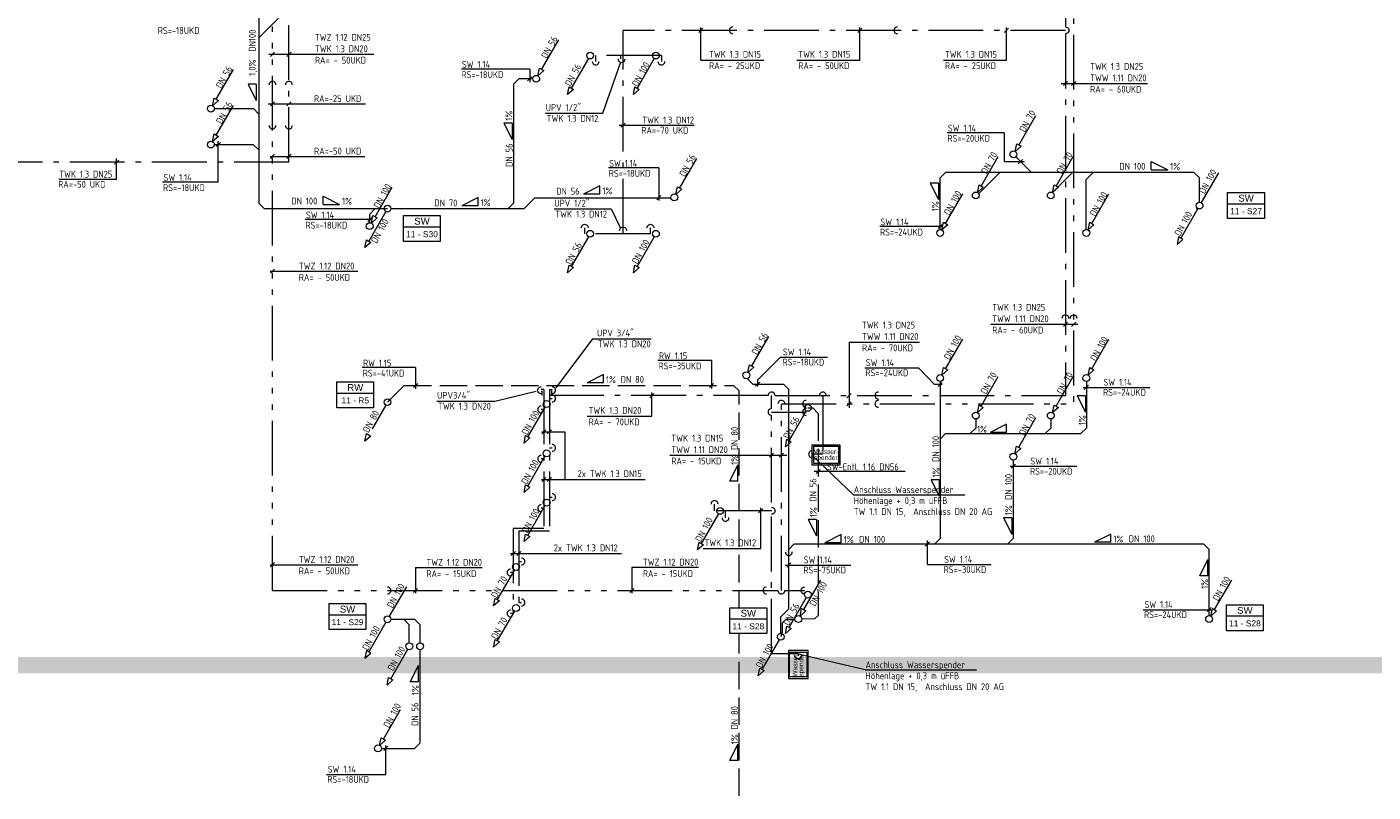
# Model space of a CAD drawing. Header units: metres. Extents: x -5 to 278, y -19 to 180.
# Tile 50 of 59: x 166 to 190, y 123 to 137. Entities that reach past the tile are written whole.
import ezdxf
from ezdxf.enums import TextEntityAlignment as Align

# ---------------------------------------------------------------- set-up
doc = ezdxf.new("R2010")
doc.units = ezdxf.units.M
doc.header["$LTSCALE"] = 0.1
for name, pattern in [('_PGMM_Ge_2Pkt', [16, 10, -2, 0, -2, 0, -2]), ('_PGMM_Ge_3Pkt', [18, 10, -2, 0, -2, 0, -2, 0, -2]), ('_PGMM_Ge_Ku', [6.5, 5, -1.5]), ('_PGMM_Ge_Pkt', [14, 10, -2, 0, -2])]:
    doc.linetypes.add(name, pattern=pattern)
doc.layers.get('0').update_dxf_attribs({"linetype": 'CONTINUOUS', "lineweight": 20})
for name, color, linetype, lineweight in [('A_TWW Bereiter_4', 34, 'CONTINUOUS', 20), ('S_Fallstrangentlüftung', 24, '_PGMM_Ge_Ku', 20), ('S_Fallstrangentlüftung TXT', 24, 'CONTINUOUS', 20), ('S_Kaltwasser', 90, '_PGMM_Ge_Pkt', 20), ('S_Regenwasser', 162, '_PGMM_Ge_Ku', 20), ('S_Regenwasser TXT', 162, 'CONTINUOUS', 20), ('S_Schmutzwasser', 34, 'CONTINUOUS', 20), ('S_Schmutzwasser TXT', 34, 'CONTINUOUS', 20), ('S_TXT Strang RW', 140, 'CONTINUOUS', 20), ('S_TXT Strang SW', 30, 'CONTINUOUS', 20), ('S_TXT_W+K+Z', 125, 'CONTINUOUS', 20), ('S_Warmwasser', 10, '_PGMM_Ge_2Pkt', 20), ('S_Wasserspender', 210, 'CONTINUOUS', 20), ('S_Zirkulation', 21, '_PGMM_Ge_3Pkt', 20)]:
    doc.layers.add(name, color=color, linetype=linetype, lineweight=lineweight)
doc.styles.add('ACS_ISOCT', font='ISOCT')
doc.styles.add('Arial', font='arial.ttf')
doc.styles.get("Standard").update_dxf_attribs({"font": 'isocp.shx', "height": 0.001})

# ---------------------------------------------------------------- blocks, each defined once
blk = doc.blocks.new('Wasserspender')
at = {"color": 0, "linetype": 'ByBlock'}
for points in [[(0, -0.36), (0.515, -0.36), (0.515, 0), (0, 0)], [(0.031, -0.022), (0.484, -0.022), (0.484, -0.338), (0.031, -0.338)]]:
    blk.add_lwpolyline(points, close=True, dxfattribs=at)
at = {"color": 0, "linetype": 'ByBlock', "insert": (0.038, -0.077), "char_height": 0.085, "attachment_point": 1, "rotation": 360, "line_spacing_factor": 0.78, "style": 'Arial'}
blk.add_mtext('Wasser-\\Pspender', dxfattribs=at)
blk = doc.blocks.new('*U26')
at = {"color": 0, "linetype": 'ByBlock'}
blk.add_wipeout([(0, 0), (0.671, 0), (0.671, -0.473), (0, -0.473)], dxfattribs=at)
blk.add_lwpolyline([(0, 0), (0.671, 0), (0.671, -0.473), (0, -0.473)], close=True, dxfattribs=at)
blk.add_lwpolyline([(0, -0.203), (0.671, -0.203)], dxfattribs=at)
blk.add_lwpolyline([(0, -0.203), (0.671, -0.203)], dxfattribs=at)
at = {"color": 0, "linetype": 'ByBlock', "insert": (0.336, -0.102), "char_height": 0.125, "width": 0.20598, "attachment_point": 5, "style": 'ACS_ISOCT'}
blk.add_mtext('{\\fArial|b0|i0|c0|p34;SW}', dxfattribs=at)
at = {"color": 0, "linetype": 'ByBlock', "style": 'Arial'}
blk.add_attdef('STRANG_NR.', text='', height=0.11, dxfattribs=at).set_placement((0.336, -0.338), align=Align.MIDDLE_CENTER)
blk = doc.blocks.new('*U27')
at = {"color": 0, "linetype": 'ByBlock'}
blk.add_wipeout([(0, 0), (0.671, 0), (0.671, -0.473), (0, -0.473)], dxfattribs=at)
blk.add_lwpolyline([(0, 0), (0.671, 0), (0.671, -0.473), (0, -0.473)], close=True, dxfattribs=at)
blk.add_lwpolyline([(0, -0.203), (0.671, -0.203)], dxfattribs=at)
blk.add_lwpolyline([(0, -0.203), (0.671, -0.203)], dxfattribs=at)
at = {"color": 0, "linetype": 'ByBlock', "insert": (0.336, -0.102), "char_height": 0.125, "width": 0.20598, "attachment_point": 5, "style": 'ACS_ISOCT'}
blk.add_mtext('{\\fArial|b0|i0|c0|p34;RW}', dxfattribs=at)
at = {"color": 0, "linetype": 'ByBlock', "style": 'Arial'}
blk.add_attdef('STRANG_NR.', text='', height=0.11, dxfattribs=at).set_placement((0.336, -0.338), align=Align.MIDDLE_CENTER)

msp = doc.modelspace()

# ---------------------------------------------------------------- linework, layer by layer
at = {"layer": 'A_TWW Bereiter_4', "const_width": 0.3}
msp.add_lwpolyline([(164.48, 133.391), (164.48, 125.731), (225.52, 125.731), (225.52, 179.271), (164.48, 179.271), (164.48, 138.381), (157.425, 138.381), (157.425, 149.801), (130.525, 149.801), (130.525, 132.701), (157.425, 132.701), (157.425, 133.391)], close=True, dxfattribs=at)
at = {"layer": 'S_Fallstrangentlüftung'}
for p, q in [((180.175, 130.43), (180.263, 130.43)), ((180.263, 130.43), (180.363, 130.33)), ((180.363, 130.33), (180.363, 126.642)), ((180.297, 126.576), (180.062, 126.575)), ((180.363, 126.642), (180.297, 126.576))]:
    msp.add_line(p, q, dxfattribs=at)
at = {"layer": 'S_Fallstrangentlüftung TXT'}
for p, q in [((180.326, 129.232), (180.401, 129.308)), ((181.954, 129.27), (180.289, 129.27)), ((180.332, 128.391), (180.182, 128.391)), ((180.182, 128.391), (180.332, 128.091)), ((180.332, 128.391), (180.332, 128.091))]:
    msp.add_line(p, q, dxfattribs=at)
at = {"layer": 'S_Kaltwasser'}
for p, q in [((184.876, 140.692), (184.876, 137.387)), ((170.7, 134.919), (170.7, 138.113)), ((184.876, 137.325), (176.8, 137.325)), ((176.8, 133.612), (176.8, 137.325)), ((184.876, 137.262), (184.876, 130.655)), ((176.3, 136.865), (176.3, 136.755)), ((177.5, 136.865), (176.3, 136.865)), ((176.756, 136.865), (176.756, 136.802)), ((177.5, 136.865), (177.5, 136.755)), ((170.7, 134.919), (157.64, 134.919)), ((176.1, 133.61), (176.1, 133.72)), ((177.3, 133.61), (177.3, 133.72)), ((177.3, 133.61), (176.1, 133.61)), ((175.355, 130.769), (175.305, 130.769)), ((175.355, 130.769), (175.355, 128.232)), ((175.455, 130.769), (175.455, 128.18)), ((175.455, 130.769), (175.505, 130.769)), ((175.305, 130.734), (175.315, 130.734)), ((175.315, 130.734), (175.315, 130.655)), ((179.45, 130.655), (175.315, 130.655)), ((175.455, 130.6), (175.505, 130.6)), ((175.505, 130.734), (175.495, 130.734)), ((175.495, 130.734), (175.495, 130.655)), ((179.512, 130.417), (179.512, 130.655)), ((179.575, 130.655), (184.876, 130.655)), ((180.449, 130.655), (180.449, 129.584)), ((175.355, 130.4), (175.305, 130.4)), ((179.512, 130.355), (180.143, 130.355)), ((179.512, 128.701), (179.512, 130.292)), ((175.455, 129.7), (175.505, 129.7)), ((180.449, 129.584), (180.25, 129.584)), ((175.355, 129.5), (175.305, 129.5)), ((175.455, 128.8), (175.505, 128.8)), ((175.355, 128.6), (175.305, 128.6)), ((178.472, 128.55), (178.472, 128.675)), ((179.515, 128.55), (178.472, 128.55)), ((178.672, 128.425), (178.672, 128.55)), ((179.512, 125.945), (179.512, 128.49)), ((174.797, 128.23), (174.797, 126.675)), ((175.355, 128.23), (174.797, 128.23)), ((174.897, 128.18), (174.897, 126.875)), ((175.455, 128.18), (174.897, 128.18)), ((174.897, 127.625), (174.947, 127.625)), ((174.797, 127.425), (174.747, 127.425)), ((174.897, 126.875), (174.947, 126.875)), ((174.797, 126.675), (174.747, 126.675)), ((179.512, 125.945), (180, 125.945)), ((180, 125.945), (180, 125.9))]:
    msp.add_line(p, q, dxfattribs=at)
at = {"layer": 'S_Kaltwasser', "linetype": 'Continuous'}
for centre, major_axis in [((178.804, 137.325), (-0.0625, 0)), ((181.808, 137.325), (-0.0625, 0)), ((176.3, 136.755), (0, -0.0625)), ((176.774, 136.802), (0, -0.0625)), ((177.5, 136.755), (0, -0.0625)), ((170.7, 136.331), (0, 0.0625)), ((170.7, 135.588), (0, -0.0625)), ((184.876, 132.066), (0, 0.0625)), ((175.505, 130.752), (0.0625, 0)), ((175.505, 130.6), (0.0625, 0)), ((179.512, 130.655), (0, 0.0625)), ((180.449, 130.655), (0, 0.0625)), ((181.462, 130.655), (-0.0625, 0)), ((175.305, 130.4), (-0.0625, 0)), ((179.512, 130.355), (-0.0625, 0)), ((180.142, 130.355), (-0.0625, 0)), ((175.305, 129.5), (-0.0625, 0)), ((175.505, 129.7), (0.0625, 0)), ((180.25, 129.584), (-0.0625, 0)), ((175.505, 128.8), (0.0625, 0)), ((175.305, 128.6), (-0.0625, 0)), ((178.472, 128.675), (0, 0.0625)), ((178.672, 128.425), (0, -0.0625)), ((174.947, 127.625), (0.0625, 0)), ((174.747, 127.425), (-0.0625, 0)), ((174.947, 126.875), (0.0625, 0)), ((174.747, 126.675), (-0.0625, 0))]:
    msp.add_ellipse(centre, major_axis=major_axis, ratio=1, start_param=4.708766, end_param=7.866194, dxfattribs=at)
at = {"layer": 'S_Kaltwasser', "linetype": 'Continuous', "extrusion": (0, 0, -1)}
for centre, major_axis, start_param, end_param in [((184.876, 137.325), (-0.0442, 0.0442), 0.781775, 3.939203), ((176.1, 133.72), (-0.0442, 0.0442), 5.494164, 8.651592), ((176.8, 133.67), (0.0442, 0.0442), 3.923368, 7.080795), ((177.3, 133.72), (-0.0442, 0.0442), 5.494164, 8.651592), ((175.305, 130.752), (-0.0625, 0), 4.708766, 7.866194), ((179.513, 128.552), (0.0625, 0), 4.708766, 7.866194), ((179.998, 125.91), (0, -0.0625), 4.708766, 7.866194)]:
    msp.add_ellipse(centre, major_axis=major_axis, ratio=1, start_param=start_param, end_param=end_param, dxfattribs=at)
at = {"layer": 'S_Regenwasser'}
for p, q in [((172.5, 130.535), (172.805, 130.84)), ((172.805, 130.84), (178.819, 130.84)), ((178.919, 130.74), (178.819, 130.84)), ((178.919, 122.694), (178.919, 130.74)), ((172.469, 130.481), (172.156, 129.94)), ((172.089, 129.823), (172.117, 129.962)), ((172.195, 129.917), (172.089, 129.823)), ((172.117, 129.962), (172.195, 129.917))]:
    msp.add_line(p, q, dxfattribs=at)
at = {"layer": 'S_Regenwasser', "linetype": 'Continuous'}
msp.add_ellipse((172.5, 130.535), major_axis=(0, 0.0625), ratio=1, start_param=-1.570796, end_param=4.712389, dxfattribs=at)
at = {"layer": 'S_Regenwasser TXT'}
for p, q in [((178.414, 131.298), (177.437, 131.298)), ((178.414, 131.298), (178.414, 130.785)), ((173.014, 131.166), (172.037, 131.166)), ((173.014, 131.166), (173.014, 130.776)), ((176.444, 131.038), (176.144, 130.888)), ((176.444, 130.888), (176.444, 131.038)), ((172.976, 130.803), (173.052, 130.878)), ((176.444, 130.888), (176.144, 130.888)), ((178.377, 130.803), (178.452, 130.878)), ((178.747, 129.09), (178.897, 129.39)), ((178.897, 129.09), (178.897, 129.39)), ((178.897, 129.09), (178.747, 129.09)), ((178.747, 123.989), (178.897, 124.289)), ((178.897, 123.989), (178.897, 124.289)), ((178.897, 123.989), (178.747, 123.989))]:
    msp.add_line(p, q, dxfattribs=at)
at = {"layer": 'S_Schmutzwasser'}
for p, q in [((170.151, 139.21), (170.151, 134.17)), ((170.936, 137.975), (170.151, 137.19)), ((175.314, 136.611), (175.626, 137.152)), ((176.169, 136.811), (175.856, 136.27)), ((177.369, 136.811), (177.056, 136.27)), ((169.374, 136.066), (169.686, 136.607)), ((174.8, 136.34), (174.9, 136.44)), ((175.153, 136.44), (174.9, 136.44)), ((175.246, 136.494), (175.275, 136.634)), ((175.353, 136.589), (175.246, 136.494)), ((175.275, 136.634), (175.353, 136.589)), ((174.8, 136.34), (174.8, 134.17)), ((175.789, 136.153), (175.817, 136.292)), ((175.895, 136.247), (175.789, 136.153)), ((175.817, 136.292), (175.895, 136.247)), ((176.989, 136.153), (177.017, 136.292)), ((177.095, 136.247), (176.989, 136.153)), ((177.017, 136.292), (177.095, 136.247)), ((169.306, 135.949), (169.335, 136.089)), ((169.413, 136.044), (169.306, 135.949)), ((169.335, 136.089), (169.413, 136.044)), ((169.374, 135.411), (169.686, 135.952)), ((169.337, 135.895), (170.051, 135.895)), ((170.051, 135.895), (170.151, 135.795)), ((184.027, 135.231, 3.88), (184.339, 135.772, 3.88)), ((169.306, 135.294), (169.335, 135.434)), ((169.335, 135.434), (169.413, 135.389)), ((169.413, 135.389), (169.306, 135.294)), ((169.337, 135.24), (170.05, 135.24)), ((170.05, 135.24), (170.15, 135.14)), ((183.959, 135.114, 3.88), (183.988, 135.254, 3.88)), ((184.066, 135.209, 3.88), (183.959, 135.114, 3.88)), ((183.988, 135.254, 3.88), (184.066, 135.209, 3.88)), ((177.834, 134.446), (178.146, 134.987)), ((183.339, 134.481), (183.651, 135.022)), ((184.257, 134.729, 3.88), (183.971, 135.015, 3.88)), ((184.709, 134.481), (185.021, 135.022)), ((182.59, 134.629), (182.69, 134.729)), ((187.224, 134.729), (182.69, 134.729)), ((183.293, 134.343), (183.679, 134.729)), ((184.641, 134.364), (185.006, 134.729)), ((185.256, 134.6), (185.385, 134.729)), ((187.324, 134.629), (187.224, 134.729)), ((187.669, 134.72), (187.356, 134.179)), ((172.274, 133.921), (172.586, 134.462)), ((177.766, 134.329), (177.795, 134.469)), ((177.795, 134.469), (177.873, 134.424)), ((182.59, 133.688), (182.59, 134.629)), ((183.271, 134.364), (183.3, 134.504)), ((183.378, 134.459), (183.271, 134.364)), ((183.3, 134.504), (183.378, 134.459)), ((184.641, 134.364), (184.67, 134.504)), ((184.748, 134.459), (184.641, 134.364)), ((184.67, 134.504), (184.748, 134.459)), ((185.256, 133.687), (185.256, 134.6)), ((187.324, 134.187), (187.324, 134.629)), ((174.993, 134.07), (175.189, 134.269)), ((175.189, 134.269), (177.675, 134.269)), ((177.873, 134.424), (177.766, 134.329)), ((182.689, 133.796), (183.001, 134.337)), ((185.359, 133.796), (185.671, 134.337)), ((170.251, 134.07), (170.151, 134.17)), ((170.251, 134.07), (172.5, 134.07)), ((172.469, 134.016), (172.156, 133.475)), ((172.275, 134.07), (172.175, 133.97)), ((172.175, 133.812), (172.175, 133.97)), ((172.5, 134.071), (172.5, 134.07)), ((172.571, 134.07), (174.993, 134.07)), ((174.8, 134.17), (174.7, 134.07)), ((187.294, 134.071), (186.981, 133.53)), ((187.268, 134.068), (187.281, 134.081)), ((172.206, 133.804), (172.235, 133.944)), ((172.313, 133.899), (172.206, 133.804)), ((172.235, 133.944), (172.313, 133.899)), ((182.621, 133.679), (182.65, 133.819)), ((182.728, 133.774), (182.621, 133.679)), ((182.65, 133.819), (182.728, 133.774)), ((185.291, 133.679), (185.32, 133.819)), ((185.398, 133.774), (185.291, 133.679)), ((185.32, 133.819), (185.398, 133.774)), ((172.089, 133.358), (172.117, 133.497)), ((172.117, 133.497), (172.195, 133.452)), ((176.169, 133.556), (175.856, 133.015)), ((177.369, 133.556), (177.056, 133.015)), ((186.942, 133.552), (186.914, 133.413)), ((186.914, 133.413), (187.02, 133.507)), ((187.02, 133.507), (186.942, 133.552)), ((172.195, 133.452), (172.089, 133.358)), ((175.789, 132.898), (175.817, 133.037)), ((175.895, 132.992), (175.789, 132.898)), ((175.817, 133.037), (175.895, 132.992)), ((176.989, 132.898), (177.017, 133.037)), ((177.095, 132.992), (176.989, 132.898)), ((177.017, 133.037), (177.095, 132.992)), ((179.149, 131.196, 3.88), (179.461, 131.737, 3.88)), ((182.689, 131.146), (183.001, 131.687)), ((185.359, 131.146), (185.671, 131.687)), ((179.081, 131.079, 3.88), (179.11, 131.219, 3.88)), ((179.188, 131.174, 3.88), (179.081, 131.079, 3.88)), ((179.11, 131.219, 3.88), (179.188, 131.174, 3.88)), ((182.621, 131.029), (182.65, 131.169)), ((182.728, 131.124), (182.621, 131.029)), ((182.65, 131.169), (182.728, 131.124)), ((183.339, 130.461, 3.88), (183.651, 131.003, 3.88)), ((184.709, 130.461), (185.021, 131.002)), ((185.291, 131.029), (185.32, 131.169)), ((185.398, 131.124), (185.291, 131.029)), ((185.32, 131.169), (185.398, 131.124)), ((179.07, 130.963), (179.168, 130.865)), ((179.168, 130.865), (179.727, 130.865)), ((179.727, 130.865), (179.827, 130.765)), ((179.827, 126.762), (179.827, 130.765)), ((182.59, 130.912), (182.59, 128.045)), ((185.26, 130.912), (185.26, 130.062)), ((175.374, 130.446), (175.061, 129.905)), ((180.144, 130.376), (179.831, 129.835)), ((183.271, 130.345, 3.88), (183.3, 130.484, 3.88)), ((183.378, 130.439, 3.88), (183.271, 130.345, 3.88)), ((183.3, 130.484, 3.88), (183.378, 130.439, 3.88)), ((184.641, 130.344), (184.67, 130.483)), ((184.748, 130.438), (184.641, 130.344)), ((184.67, 130.483), (184.748, 130.438)), ((183.14, 129.962), (183.24, 130.062)), ((183.24, 130.227), (183.24, 130.062)), ((184.024, 129.711), (184.336, 130.252)), ((184.509, 129.962), (184.609, 130.062)), ((184.609, 130.227), (184.609, 130.062)), ((185.16, 129.962), (185.26, 130.062)), ((174.994, 129.788), (175.022, 129.927)), ((175.1, 129.882), (174.994, 129.788)), ((175.022, 129.927), (175.1, 129.882)), ((179.764, 129.718), (179.792, 129.857)), ((179.87, 129.812), (179.764, 129.718)), ((179.792, 129.857), (179.87, 129.812)), ((182.69, 129.962), (182.59, 129.862)), ((182.69, 129.962), (185.16, 129.962)), ((175.374, 129.546), (175.061, 129.005)), ((183.956, 129.594), (183.985, 129.734)), ((184.063, 129.689), (183.956, 129.594)), ((183.985, 129.734), (184.063, 129.689)), ((183.925, 129.477), (183.925, 128.045)), ((174.994, 128.888), (175.022, 129.027)), ((175.1, 128.982), (174.994, 128.888)), ((175.022, 129.027), (175.1, 128.982)), ((175.374, 128.646), (175.061, 128.105)), ((178.541, 128.496), (178.228, 127.955)), ((174.994, 127.988), (175.022, 128.127)), ((175.1, 128.082), (174.994, 127.988)), ((175.022, 128.127), (175.1, 128.082)), ((178.161, 127.838), (178.189, 127.977)), ((178.267, 127.932), (178.161, 127.838)), ((178.189, 127.977), (178.267, 127.932)), ((179.827, 127.845), (179.927, 127.945)), ((179.928, 127.945), (187.4, 127.945)), ((182.59, 128.045), (182.49, 127.945)), ((183.925, 128.045), (183.825, 127.945)), ((187.4, 127.945), (187.5, 127.845)), ((187.5, 126.638), (187.5, 127.845)), ((174.816, 127.471), (174.504, 126.93)), ((172.844, 127.165), (172.531, 126.624)), ((180.099, 126.746), (180.411, 127.287)), ((187.599, 126.746), (187.912, 127.287)), ((174.436, 126.813), (174.465, 126.952)), ((174.543, 126.907), (174.436, 126.813)), ((174.465, 126.952), (174.543, 126.907)), ((180.144, 126.966), (179.831, 126.425)), ((174.816, 126.721), (174.504, 126.18)), ((179.68, 126.615), (179.827, 126.762)), ((179.68, 126.312), (179.68, 126.615)), ((179.78, 126.575), (179.706, 126.501)), ((179.78, 126.575), (179.938, 126.575)), ((180.031, 126.629), (180.06, 126.769)), ((180.138, 126.724), (180.031, 126.629)), ((180.06, 126.769), (180.138, 126.724)), ((187.532, 126.629), (187.56, 126.769)), ((187.638, 126.724), (187.532, 126.629)), ((187.56, 126.769), (187.638, 126.724)), ((172.469, 126.516), (172.156, 125.975)), ((172.562, 126.57), (172.995, 126.57)), ((172.797, 126.57), (172.897, 126.47)), ((172.897, 126.139), (172.897, 126.47)), ((172.995, 126.57), (173.095, 126.47)), ((173.095, 126.139), (173.095, 126.47)), ((179.706, 126.337), (179.68, 126.251)), ((179.706, 126.501), (179.706, 126.337)), ((179.764, 126.308), (179.792, 126.447)), ((179.87, 126.402), (179.764, 126.308)), ((179.792, 126.447), (179.87, 126.402)), ((174.436, 126.063), (174.465, 126.202)), ((174.543, 126.157), (174.436, 126.063)), ((174.465, 126.202), (174.543, 126.157)), ((179.649, 126.196), (179.336, 125.655)), ((172.117, 125.997), (172.089, 125.858)), ((172.089, 125.858), (172.195, 125.952)), ((172.195, 125.952), (172.117, 125.997)), ((172.56, 125.484), (172.872, 126.026)), ((173.095, 124.312), (173.095, 126.015)), ((179.269, 125.538), (179.297, 125.677)), ((179.375, 125.632), (179.269, 125.538)), ((179.297, 125.677), (179.375, 125.632)), ((172.492, 125.368), (172.521, 125.507)), ((172.599, 125.462), (172.492, 125.368)), ((172.521, 125.507), (172.599, 125.462)), ((172.424, 124.383), (172.736, 124.924)), ((172.356, 124.266), (172.385, 124.405)), ((172.463, 124.36), (172.356, 124.266)), ((172.385, 124.405), (172.463, 124.36)), ((172.387, 124.212), (172.995, 124.212)), ((172.995, 124.212), (173.095, 124.312))]:
    msp.add_line(p, q, dxfattribs=at)
at = {"layer": 'S_Schmutzwasser', "linetype": 'Continuous'}
for centre, major_axis, start_param, end_param in [((176.2, 136.865), (0, 0.0625), -1.570796, 4.712389), ((177.4, 136.865), (0, 0.0625), -1.570796, 4.712389), ((175.215, 136.44), (0, 0.0625), -1.570796, 4.712389), ((169.275, 135.895), (0, 0.0625), -1.570796, 4.712389), ((169.275, 135.24), (0, 0.0625), -1.570796, 4.712389), ((183.928, 135.06, 3.88), (0, 0.0625), -1.570796, 4.712389), ((177.735, 134.275), (0, 0.0625), -1.570796, 4.712389), ((183.24, 134.31), (0, 0.0625), -1.570796, 4.712389), ((184.61, 134.31), (0, 0.0625), -1.570796, 4.712389), ((172.5, 134.07), (0, 0.0625), -1.570796, 4.712389), ((187.325, 134.125), (0, 0.0625), -1.570796, 4.712389), ((172.175, 133.75), (0, 0.0625), -1.570796, 4.712389), ((176.2, 133.61), (0, 0.0625), -1.570796, 4.712389), ((177.4, 133.61), (0, 0.0625), -1.570796, 4.712389), ((182.59, 133.625), (0, 0.0625), -1.570796, 4.712389), ((185.26, 133.625), (0, 0.0625), -1.570796, 4.712389), ((179.05, 131.025, 3.88), (0, 0.0625), -1.570796, 4.712389), ((182.59, 130.975), (0, 0.0625), -1.570796, 4.712389), ((185.26, 130.975), (0, 0.0625), -1.570796, 4.712389), ((175.405, 130.5), (0, 0.0625), -1.570796, 4.712389), ((180.175, 130.43), (0, 0.0625), -1.570796, 4.712389), ((183.24, 130.29, 3.88), (0, 0.0625), -1.570796, 4.712389), ((184.61, 130.29), (0, 0.0625), -1.570796, 4.712389), ((175.405, 129.6), (0, 0.0625), -1.570796, 4.712389), ((183.925, 129.54), (0, 0.0625), -1.570796, 4.712389), ((175.405, 128.7), (0, 0.0625), -1.570796, 4.712389), ((178.572, 128.55), (0, 0.0625), -1.570796, 4.712389), ((174.847, 127.525), (0, 0.0625), -1.570796, 4.712389), ((179.827, 127.798), (0, -0.0625), 4.708766, 7.866194), ((180.175, 127.02), (0, 0.0625), -1.570796, 4.712389), ((174.847, 126.775), (0, 0.0625), -1.570796, 4.712389), ((172.5, 126.57), (0, 0.0625), -1.570796, 4.712389), ((180, 126.575), (0, 0.0625), -1.570796, 4.712389), ((187.5, 126.575), (0, 0.0625), -1.570796, 4.712389), ((172.897, 126.077), (0, 0.0625), -1.570796, 4.712389), ((173.095, 126.077), (0, 0.0625), -1.570796, 4.712389), ((179.68, 126.25), (0, 0.0625), -1.570796, 4.712389), ((172.325, 124.212), (0, 0.0625), -1.570796, 4.712389)]:
    msp.add_ellipse(centre, major_axis=major_axis, ratio=1, start_param=start_param, end_param=end_param, dxfattribs=at)
at = {"layer": 'S_Schmutzwasser TXT'}
for p, q in [((175.096, 136.619), (173.851, 136.619)), ((175.058, 136.402), (175.133, 136.478)), ((175.096, 136.619), (175.096, 136.376)), ((170.103, 136.342), (169.953, 136.342)), ((169.953, 136.342), (170.103, 136.042)), ((170.103, 136.342), (170.103, 136.042)), ((174.774, 135.63), (174.624, 135.63)), ((174.624, 135.63), (174.774, 135.33)), ((174.774, 135.63), (174.774, 135.33)), ((183.759, 135.455), (182.718, 135.455)), ((183.759, 135.455), (183.759, 134.928)), ((169.372, 135.202), (169.448, 135.278)), ((169.41, 134.555), (169.41, 135.304)), ((184.016, 134.89), (184.092, 134.965)), ((186.445, 134.78), (186.445, 134.93)), ((186.445, 134.93), (186.745, 134.78)), ((177.456, 134.813), (176.536, 134.815)), ((177.456, 134.813), (177.456, 134.218)), ((183.759, 134.928), (184.126, 134.928)), ((186.445, 134.78), (186.745, 134.78)), ((169.41, 134.555), (168.393, 134.555)), ((176.379, 134.485), (176.079, 134.335)), ((176.379, 134.335), (176.379, 134.485)), ((182.558, 134.536), (182.408, 134.536)), ((182.408, 134.536), (182.558, 134.236)), ((182.558, 134.536), (182.558, 134.236)), ((171.326, 134.146), (171.326, 134.296)), ((171.326, 134.296), (171.626, 134.146)), ((174.156, 134.272), (173.856, 134.122)), ((174.156, 134.122), (174.156, 134.272)), ((176.379, 134.335), (176.079, 134.335)), ((177.418, 134.232), (177.493, 134.308)), ((171.326, 134.146), (171.626, 134.146)), ((174.156, 134.122), (173.856, 134.122)), ((172.216, 133.869), (170.994, 133.869)), ((172.14, 133.833), (172.215, 133.908)), ((182.625, 133.743), (181.488, 133.743)), ((182.552, 133.705), (182.628, 133.781)), ((179.674, 131.357), (179.258, 130.939)), ((179.674, 131.357), (180.534, 131.357)), ((181.213, 131.162), (182.192, 131.162)), ((182.192, 131.162), (182.487, 130.859)), ((179.22, 130.826), (179.296, 130.901)), ((179.258, 130.939), (179.258, 130.818)), ((182.626, 130.859), (182.487, 130.859)), ((182.553, 130.821), (182.628, 130.896)), ((185.202, 130.805), (186.42, 130.805)), ((185.222, 130.769), (185.297, 130.844)), ((185.242, 130.653), (185.092, 130.653)), ((185.092, 130.653), (185.242, 130.353)), ((185.242, 130.653), (185.242, 130.353)), ((183.8, 130.133), (183.5, 129.983)), ((183.8, 129.983), (183.8, 130.133)), ((183.8, 129.983), (183.5, 129.983)), ((183.868, 129.364), (185.085, 129.364)), ((183.887, 129.328), (183.963, 129.404)), ((182.573, 129.117), (182.423, 129.117)), ((182.423, 129.117), (182.573, 128.817)), ((182.573, 129.117), (182.573, 128.817)), ((183.899, 128.425), (183.749, 128.425)), ((183.749, 128.425), (183.899, 128.125)), ((183.899, 128.425), (183.899, 128.125)), ((180.785, 128.118), (180.485, 127.968)), ((180.785, 127.968), (180.785, 128.118)), ((185.708, 128.127), (185.408, 127.977)), ((185.708, 127.977), (185.708, 128.127)), ((180.785, 127.968), (180.485, 127.968)), ((182.319, 127.908), (182.394, 127.983)), ((182.357, 127.57), (182.357, 128.01)), ((185.708, 127.977), (185.408, 127.977)), ((179.762, 127.56), (180.959, 127.56)), ((179.79, 127.522), (179.865, 127.598)), ((182.357, 127.57), (183.522, 127.57)), ((187.329, 127.362), (187.479, 127.662)), ((187.479, 127.362), (187.479, 127.662)), ((187.479, 127.362), (187.329, 127.362)), ((186.295, 126.745), (187.555, 126.745)), ((187.463, 126.71), (187.538, 126.785)), ((172.915, 125.426), (173.065, 125.726)), ((173.065, 125.426), (173.065, 125.726)), ((173.065, 125.426), (172.915, 125.426)), ((172.43, 124.174), (172.506, 124.25)), ((172.468, 123.736), (172.468, 124.263)), ((171.389, 123.736), (172.468, 123.736))]:
    msp.add_line(p, q, dxfattribs=at)
at = {"layer": 'S_TXT_W+K+Z'}
for p, q in [((178.183, 137.287), (178.258, 137.363)), ((178.221, 136.782), (178.221, 137.374)), ((181.085, 137.287), (181.16, 137.363)), ((181.123, 136.782), (181.123, 137.374)), ((183.762, 137.287), (183.838, 137.363)), ((183.8, 136.782), (183.8, 137.374)), ((170.363, 136.85), (170.438, 136.925)), ((170.663, 136.85), (170.738, 136.925)), ((170.335, 136.888), (172.25, 136.888)), ((176.429, 135.811), (176.751, 136.732)), ((178.221, 136.782), (179.37, 136.782)), ((179.973, 136.782), (181.123, 136.782)), ((182.65, 136.782), (183.8, 136.782)), ((184.801, 136.356), (186.376, 136.356)), ((184.839, 136.318), (184.914, 136.393)), ((184.989, 136.318), (185.064, 136.393)), ((170.32, 135.982), (172.101, 135.982)), ((170.363, 135.944), (170.438, 136.02)), ((170.663, 135.944), (170.738, 136.02)), ((175.384, 135.811), (176.429, 135.811)), ((176.732, 135.594), (178.1, 135.594)), ((176.762, 135.556), (176.838, 135.631)), ((167.517, 134.881), (167.592, 134.957)), ((167.554, 134.607), (167.554, 134.986)), ((170.357, 135.024), (172.083, 135.024)), ((170.363, 134.986), (170.438, 135.061)), ((170.663, 134.986), (170.738, 135.061)), ((166.498, 134.607), (167.554, 134.607)), ((175.541, 134.064), (176.586, 134.064)), ((176.586, 134.064), (176.75, 133.726)), ((170.363, 132.888), (170.438, 132.963)), ((170.358, 132.926), (171.956, 132.926)), ((184.839, 131.918), (184.914, 131.993)), ((184.989, 131.918), (185.064, 131.993)), ((183.515, 131.957), (185.101, 131.957)), ((176.245, 131.693), (175.575, 130.794)), ((176.245, 131.693), (177.316, 131.693)), ((180.926, 131.633), (182.211, 131.633)), ((180.926, 131.633), (180.926, 130.434)), ((173.402, 130.556), (174.459, 130.556)), ((174.459, 130.556), (175.216, 130.737)), ((177.288, 130.617), (177.363, 130.693)), ((177.326, 130.279), (177.326, 130.711)), ((180.888, 130.617), (180.963, 130.693)), ((180.888, 130.467), (180.963, 130.543)), ((176.147, 130.279), (177.326, 130.279)), ((175.317, 129.956), (175.393, 130.032)), ((175.417, 129.956), (175.493, 130.032)), ((175.318, 129.994), (175.736, 129.994)), ((175.736, 129.994), (175.736, 129.124)), ((177.657, 129.567), (179.788, 129.567)), ((179.475, 129.53), (179.55, 129.605)), ((179.653, 129.53), (179.728, 129.605)), ((181.008, 128.845), (180.25, 129.57)), ((175.312, 129.124), (177.207, 129.124)), ((175.317, 129.087), (175.393, 129.162)), ((175.417, 129.087), (175.493, 129.162)), ((181.008, 128.845), (183.042, 128.845)), ((179.276, 128.512), (179.351, 128.588)), ((179.313, 127.863), (179.313, 128.603)), ((174.76, 127.732), (174.835, 127.808)), ((174.86, 127.732), (174.935, 127.808)), ((178.262, 127.863), (179.313, 127.863)), ((170.359, 127.567), (171.956, 127.567)), ((170.363, 127.529), (170.438, 127.605)), ((174.747, 127.77), (176.774, 127.77)), ((173.009, 127.516), (174.228, 127.516)), ((173.009, 127.516), (173.009, 127.046)), ((176.961, 127.519), (178.179, 127.519)), ((176.961, 127.519), (176.961, 127.049)), ((172.972, 127.057), (173.047, 127.133)), ((176.924, 127.06), (176.999, 127.135)), ((181.222, 125.646), (180, 125.936)), ((181.222, 125.646), (183.256, 125.646))]:
    msp.add_line(p, q, dxfattribs=at)
at = {"layer": 'S_Warmwasser'}
for p, q in [((185.026, 140.842), (185.026, 130.505)), ((179.691, 130.505), (185.026, 130.505)), ((179.691, 127.095), (179.691, 130.505)), ((179.753, 127.095), (180.112, 127.095))]:
    msp.add_line(p, q, dxfattribs=at)
at = {"layer": 'S_Warmwasser', "linetype": 'Continuous'}
for centre, major_axis in [((185.026, 132.066), (0, 0.0625)), ((179.691, 130.505), (0, 0.0625)), ((180.141, 130.505), (-0.0625, 0)), ((181.462, 130.505), (-0.0625, 0)), ((179.691, 127.095), (0, -0.0625))]:
    msp.add_ellipse(centre, major_axis=major_axis, ratio=1, start_param=4.708766, end_param=7.866194, dxfattribs=at)
at = {"layer": 'S_Warmwasser', "linetype": 'Continuous', "extrusion": (0, 0, -1)}
msp.add_ellipse((180.111, 127.095), major_axis=(-0.0625, 0), ratio=1, start_param=4.708766, end_param=7.866194, dxfattribs=at)
at = {"layer": 'S_Zirkulation'}
for p, q in [((170.4, 127.095), (170.4, 145.066)), ((170.4, 127.095), (179.628, 127.095)), ((179.691, 127.095), (179.691, 127.095))]:
    msp.add_line(p, q, dxfattribs=at)
at = {"layer": 'S_Zirkulation', "linetype": 'Continuous'}
for centre, major_axis in [((170.4, 136.331), (0, 0.0625)), ((170.4, 135.589), (0, -0.0625)), ((172.5, 127.095), (0.0625, 0)), ((179.416, 127.097), (-0.0625, 0))]:
    msp.add_ellipse(centre, major_axis=major_axis, ratio=1, start_param=4.708766, end_param=7.866194, dxfattribs=at)

# ---------------------------------------------------------------- block references
at = {"layer": 'S_Wasserspender'}
msp.add_blockref('Wasserspender', (180.25, 129.751), dxfattribs=at)
at = {"layer": 'S_Wasserspender', "rotation": 90}
msp.add_blockref('Wasserspender', (179.82, 125.486), dxfattribs=at)

# ---------------------------------------------------------------- texts
at = {"layer": 'S_Fallstrangentlüftung TXT', "lineweight": 30}
for s, p in [('DN 56', (180.332, 128.717)), ('1%%%', (180.336, 128.435))]:
    msp.add_text(s, height=0.125, rotation=90, dxfattribs=at).set_placement(p)
at = {"layer": 'S_Fallstrangentlüftung TXT', "lineweight": 30, "insert": (180.522, 129.416), "char_height": 0.125, "width": 13.51068, "attachment_point": 1}
msp.add_mtext('SW-Entl. 1.16 DN56 ', dxfattribs=at)
at = {"layer": 'S_Regenwasser TXT'}
for s, p in [('RS=-35UKD', (177.448, 131.134)), ('RS=-41UKD', (172.047, 131.002)), ('1%%%', (176.488, 130.884)), ('DN 80', (176.756, 130.888))]:
    msp.add_text(s, height=0.125, dxfattribs=at).set_placement(p)
for s, rotation, p in [('DN 80', 61.3658, (172.15, 129.965)), ('DN 80', 90, (178.897, 129.659)), ('1%%%', 90, (178.901, 129.391)), ('DN 80', 90, (178.897, 124.558)), ('1%%%', 90, (178.901, 124.29))]:
    msp.add_text(s, height=0.125, rotation=rotation, dxfattribs=at).set_placement(p)
at = {"layer": 'S_Regenwasser TXT', "char_height": 0.125, "width": 13.51068, "attachment_point": 1}
for insert in [(172.054, 131.312), (177.455, 131.444)]:
    msp.add_mtext('RW 1.15 ', dxfattribs=dict(at, insert=insert))
at = {"layer": 'S_Schmutzwasser TXT'}
for s, rotation, p in [('1,0%%%  DN100', 90, (170.093, 136.495)), ('DN 56', 61.3658, (175.408, 136.799)), ('DN 56', 61.3658, (169.468, 136.252)), ('DN 56', 61.3658, (175.839, 136.292)), ('DN 100', 61.3658, (177.065, 136.286)), ('DN 56', 61.3658, (169.471, 135.604)), ('1%%%', 90, (174.778, 135.674)), ('DN 70', 61.3658, (184.137, 135.453)), ('DN 56', 90, (174.784, 134.831)), ('DN 56', 61.3658, (177.93, 134.641)), ('DN 70', 61.3658, (183.439, 134.691)), ('DN 70', 61.3658, (184.816, 134.689)), ('DN 100', 61.3658, (187.417, 134.326)), ('DN 100', 61.3658, (172.349, 134.061)), ('DN 100', 61.3658, (182.76, 133.936)), ('DN 100', 61.3658, (185.423, 133.916)), ('1%%%', 90, (182.562, 134.022)), ('DN 100', 61.3658, (172.302, 133.422)), ('DN 100', 61.3658, (186.971, 133.556)), ('DN 56', 61.3658, (175.851, 133.032)), ('DN 100', 61.3658, (177.063, 133.046)), ('DN 56', 61.3658, (179.249, 131.387)), ('DN 100', 61.3658, (182.759, 131.298)), ('DN 100', 61.3658, (185.432, 131.274)), ('DN 70', 61.3658, (183.431, 130.668)), ('DN 70', 61.3658, (184.821, 130.668)), ('DN 100', 61.3658, (175.05, 129.924)), ('DN 56', 61.3658, (179.826, 129.852)), ('DN 70', 61.3658, (184.131, 129.912)), ('1%%%', 90, (185.246, 130.114)), ('DN 100', 90, (182.573, 129.443)), ('DN 100', 61.3658, (175.043, 129.022)), ('1%%%', 90, (182.577, 129.16)), ('DN 100', 90, (183.899, 128.751)), ('DN 100', 61.3658, (175.056, 128.132)), ('1%%%', 90, (183.903, 128.469)), ('DN 100', 61.3658, (178.22, 127.971)), ('DN 70', 61.3658, (174.493, 126.946)), ('DN 100', 61.3658, (180.305, 126.796)), ('1%%%', 90, (187.483, 127.125)), ('DN 100', 61.3658, (187.666, 126.892)), ('DN 100', 61.3658, (172.593, 126.763)), ('DN 56', 61.3658, (179.826, 126.443)), ('DN 70', 61.3658, (174.496, 126.193)), ('DN 100', 61.3658, (172.142, 125.99)), ('DN 100', 61.3658, (172.603, 125.616)), ('DN 100', 61.3658, (179.327, 125.666)), ('1%%%', 90, (173.069, 125.185)), ('DN 100', 61.3658, (172.527, 124.576)), ('DN 56', 90, (173.065, 124.622))]:
    msp.add_text(s, height=0.125, rotation=rotation, dxfattribs=at).set_placement(p)
for s, p in [('RS=-18UKD', (168.306, 137.259)), ('RS=-18UKD', (173.851, 136.454)), ('RS=-20UKD', (182.723, 135.29)), ('RS=-18UKD', (176.539, 134.65)), ('DN 100', (185.863, 134.78)), ('1%%%', (186.788, 134.776)), ('RS=-18UKD', (168.403, 134.39)), ('DN 56', (175.58, 134.324)), ('1%%%', (176.423, 134.331)), ('DN 100', (170.744, 134.146)), ('1%%%', (171.669, 134.142)), ('DN 70', (173.356, 134.111)), ('1%%%', (174.199, 134.118)), ('RS=-18UKD', (171.004, 133.704)), ('RS=-24UKD', (181.492, 133.578)), ('RS=-18UKD', (179.712, 131.204)), ('RS=-24UKD', (181.226, 131.009)), ('RS=-24UKD', (185.564, 130.651)), ('1%%%', (183.262, 129.979)), ('RS=-20UKD', (184.23, 129.211)), ('1%%%', (180.829, 127.964)), ('DN 100', (181.111, 127.968)), ('1%%%', (185.752, 127.973)), ('DN 100', (186.034, 127.977)), ('RS=-75UKD', (180.092, 127.407)), ('RS=-30UKD', (182.654, 127.416)), ('RS=-24UKD', (186.313, 126.592)), ('RS=-18UKD', (171.401, 123.583))]:
    msp.add_text(s, height=0.125, dxfattribs=at).set_placement(p)
at = {"layer": 'S_Schmutzwasser TXT', "char_height": 0.125, "width": 13.51068, "attachment_point": 1}
for insert in [(173.858, 136.765), (182.73, 135.601), (176.546, 134.96), (168.41, 134.701), (171.011, 134.015), (181.499, 133.889), (179.719, 131.514), (181.233, 131.319), (185.571, 130.962), (184.237, 129.521), (180.099, 127.718), (182.662, 127.727), (186.32, 126.903), (171.408, 123.894)]:
    msp.add_mtext('SW 1.14 ', dxfattribs=dict(at, insert=insert))
at = {"layer": 'S_TXT_W+K+Z'}
for s, p in [('RA=-25 UKD', (171.158, 136.016)), ('UPV 1/2"', (175.389, 135.853)), ('RA=-70 UKD', (177.134, 135.438)), ('RA=-50 UKD', (171.16, 135.057)), ('RA=-50 UKD', (166.488, 134.451)), ('UPV 1/2"', (175.546, 134.106)), ('UPV 3/4"', (176.324, 131.736)), ('UPV3/4"', (173.406, 130.598)), ('Anschluss Wasserspender ', (181.012, 128.875)), ('Höhenlage + 0,3 m üFFB', (181.012, 128.675)), ('TW 1.1 DN 15,  Anschluss DN 20 AG ', (181.012, 128.475)), ('Anschluss Wasserspender ', (181.226, 125.676)), ('Höhenlage + 0,3 m üFFB', (181.226, 125.476)), ('TW 1.1 DN 15,  Anschluss DN 20 AG ', (181.226, 125.276))]:
    msp.add_text(s, height=0.125, dxfattribs=at).set_placement(p)
at = {"layer": 'S_TXT_W+K+Z', "char_height": 0.125, "width": 13.51068, "attachment_point": 1}
for s, insert in [('TWZ 1.12 DN25\\PTWK 1.3 DN20\\PRA= - 50UKD', (171.175, 137.259)), ('TWK 1.3 DN15\\PRA= - 25UKD', (178.37, 136.95)), ('TWK 1.3 DN15\\PRA= - 50UKD', (179.999, 136.95)), ('TWK 1.3 DN15\\PRA= - 25UKD', (182.677, 136.95)), ('TWK 1.3 DN25\\PTWW 1.11 DN20\\PRA= - 60UKD', (185.328, 136.728)), ('TWK 1.3 DN12', (175.406, 135.779)), ('TWK 1.3 DN12', (177.152, 135.748)), ('TWK 1.3 DN25', (166.506, 134.761)), ('TWK 1.3 DN12', (175.563, 134.032)), ('TWZ 1.12 DN20\\PRA= - 50UKD', (170.881, 133.083)), ('TWK 1.3 DN25\\PTWW 1.11 DN20\\PRA= - 60UKD', (183.54, 132.33)), ('TWK 1.3 DN25\\PTWW 1.11 DN20\\PRA= - 70UKD', (181.163, 132.005)), ('TWK 1.3 DN20', (176.34, 131.662)), ('TWK 1.3 DN20', (173.423, 130.524)), ('TWK 1.3 DN20\\PRA= - 70UKD', (176.171, 130.446)), ('TWK 1.3 DN15\\PTWW 1.11 DN20\\PRA= - 15UKD', (177.682, 129.939)), ('2x TWK 1.3 DN15', (175.969, 129.291)), ('2x TWK 1.3 DN12', (175.535, 127.937)), ('TWK 1.3 DN12', (178.287, 128.03)), ('TWZ 1.12 DN20\\PRA= - 50UKD', (170.881, 127.725)), ('TWZ 1.12 DN20\\PRA= - 15UKD', (173.21, 127.673)), ('TWZ 1.12 DN20\\PRA= - 15UKD', (177.162, 127.676))]:
    msp.add_mtext(s, dxfattribs=dict(at, insert=insert))

# ---------------------------------------------------------------- next in the draw order: block references
at = {"layer": 'S_TXT Strang RW', "lineweight": -3}
msp.add_blockref('*U27', (171.575, 130.904), dxfattribs=at).add_auto_attribs({'STRANG_NR.': '11 - R5'})
at = {"layer": 'S_TXT Strang SW', "lineweight": -3}
for p, values in [((187.838, 134.361), {'STRANG_NR.': '11 - S27'}), ((172.793, 133.941), {'STRANG_NR.': '11 - S30'}), ((171.434, 126.856), {'STRANG_NR.': '11 - S29'}), ((187.817, 126.834), {'STRANG_NR.': '11 - S28'}), ((178.752, 126.781), {'STRANG_NR.': '11 - S28'})]:
    msp.add_blockref('*U26', p, dxfattribs=at).add_auto_attribs(values)

doc.saveas('drawing.dxf')
